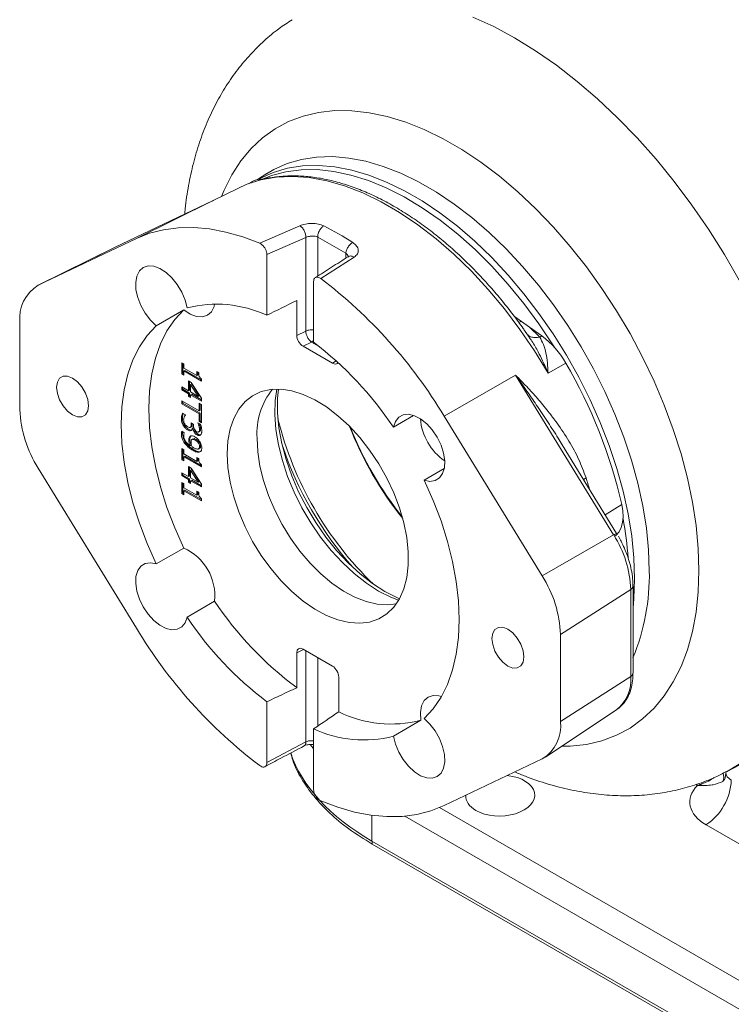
# Model space of a CAD drawing. Header units: inches. Extents: x 0.3 to 33.9, y 0.2 to 21.6.
# Tile 18 of 25: x 27.1 to 29.5, y 16.4 to 19.7. Entities that reach past the tile are written whole.
import ezdxf

# ---------------------------------------------------------------- set-up
doc = ezdxf.new("R2010")
doc.units = ezdxf.units.IN
doc.header["$MEASUREMENT"] = 0

msp = doc.modelspace()

# ---------------------------------------------------------------- linework, layer by layer
at = {"color": 7, "linetype": 'Continuous', "lineweight": 15}
for p, q in [((27.9622, 19.2143), (27.9303, 19.194)), ((27.8659, 19.1653), (27.777, 19.1213)), ((27.9141, 19.1885), (27.9038, 19.1834)), ((27.7794, 19.1225), (27.4456, 18.9638)), ((27.7775, 19.1216), (27.4459, 18.9639)), ((27.7794, 19.1225), (27.5184, 18.9934)), ((27.7766, 19.1209), (27.7794, 19.1225)), ((27.7775, 19.1215), (27.7794, 19.1225)), ((27.9378, 18.9772), (28.074, 19.0369)), ((27.962, 18.9389), (28.0948, 18.9973)), ((28.0948, 18.6787), (28.0948, 18.9973)), ((28.1353, 18.9984), (28.2307, 18.9433)), ((27.5184, 18.9934), (27.1846, 18.8347)), ((27.4456, 18.9638), (27.1846, 18.8347)), ((27.4444, 18.9632), (27.1833, 18.834)), ((27.962, 18.7321), (27.962, 18.9389)), ((28.2591, 18.9301), (28.1453, 18.8574)), ((28.2401, 18.9322), (28.2394, 18.932)), ((28.1211, 18.847), (28.1211, 18.6402)), ((28.0639, 18.7827), (28.0639, 18.6637)), ((27.5861, 18.6968), (27.6798, 18.7508)), ((27.1222, 18.7076), (27.1222, 18.411)), ((28.8041, 18.7282), (28.8281, 18.7112)), ((28.8281, 18.7112), (28.8555, 18.6917)), ((28.0639, 18.6637), (28.0948, 18.6787)), ((28.8523, 18.6611), (28.8412, 18.6773)), ((28.8555, 18.6917), (28.8902, 18.6579)), ((28.8555, 18.6917), (28.8977, 18.6618)), ((28.8977, 18.6618), (28.8902, 18.6579)), ((28.0852, 18.6269), (28.114, 18.6409)), ((28.8581, 18.6524), (28.8523, 18.661)), ((28.1853, 18.5691), (28.0852, 18.6269)), ((27.6728, 18.5704), (27.6796, 18.5665)), ((27.6728, 18.533), (27.6728, 18.5704)), ((27.6764, 18.535), (27.6764, 18.5684)), ((27.6796, 18.5665), (27.6796, 18.5526)), ((28.9788, 18.5697), (28.9186, 18.535)), ((27.6728, 18.533), (27.6764, 18.535)), ((27.6796, 18.529), (27.6728, 18.533)), ((27.6796, 18.5331), (27.6764, 18.535)), ((27.6796, 18.5526), (27.7242, 18.5268)), ((27.6796, 18.5427), (27.6831, 18.5447)), ((27.6796, 18.5427), (27.6796, 18.529)), ((27.7395, 18.5081), (27.6796, 18.5427)), ((27.7395, 18.5122), (27.6831, 18.5447)), ((27.7242, 18.5268), (27.7242, 18.5408)), ((27.7242, 18.5408), (27.7302, 18.5373)), ((27.7242, 18.5268), (27.7277, 18.5289)), ((27.7277, 18.5387), (27.7277, 18.5289)), ((28.5647, 18.3893), (28.808, 18.5287)), ((29.1418, 17.9846), (28.808, 18.5287)), ((27.6957, 18.4753), (27.6957, 18.5092)), ((27.6957, 18.5092), (27.705, 18.5038)), ((27.6992, 18.4773), (27.6992, 18.5072)), ((27.7064, 18.499), (27.7028, 18.497)), ((27.7028, 18.497), (27.7288, 18.4562)), ((27.7028, 18.4712), (27.7028, 18.497)), ((27.705, 18.5038), (27.7393, 18.4497)), ((27.7064, 18.499), (27.7323, 18.4582)), ((27.7395, 18.516), (27.7395, 18.5081)), ((27.6728, 18.4885), (27.6957, 18.4753)), ((27.6728, 18.4786), (27.6728, 18.4885)), ((27.6728, 18.4786), (27.6764, 18.4806)), ((27.6957, 18.4654), (27.6728, 18.4786)), ((27.6764, 18.4806), (27.6764, 18.4864)), ((27.6992, 18.4675), (27.6764, 18.4806)), ((27.6957, 18.4753), (27.6992, 18.4773)), ((27.6957, 18.4654), (27.6992, 18.4675)), ((27.6957, 18.4563), (27.6957, 18.4654)), ((27.6992, 18.4583), (27.6992, 18.4675)), ((27.7288, 18.4562), (27.7028, 18.4712)), ((27.7028, 18.4613), (27.7064, 18.4633)), ((27.7028, 18.4613), (27.7028, 18.4521)), ((27.7393, 18.4402), (27.7028, 18.4613)), ((27.7393, 18.4443), (27.7064, 18.4633)), ((27.6728, 18.4412), (27.7314, 18.4073)), ((27.6728, 18.4309), (27.6728, 18.4412)), ((27.6728, 18.4309), (27.6764, 18.433)), ((27.7314, 18.3971), (27.6728, 18.4309)), ((27.6764, 18.433), (27.6764, 18.4391)), ((27.735, 18.3992), (27.6764, 18.433)), ((27.6957, 18.4563), (27.6992, 18.4583)), ((27.7028, 18.4521), (27.6957, 18.4563)), ((27.7028, 18.4562), (27.6992, 18.4583)), ((27.7323, 18.4582), (27.7288, 18.4562)), ((27.7314, 18.4331), (27.7393, 18.4285)), ((27.7314, 18.4073), (27.7314, 18.4331)), ((27.735, 18.4094), (27.735, 18.431)), ((27.7393, 18.4497), (27.7393, 18.4402)), ((27.7393, 18.4285), (27.7393, 18.3668)), ((27.6755, 18.3987), (27.6849, 18.3932)), ((27.7314, 18.4073), (27.735, 18.4094)), ((27.7314, 18.3971), (27.735, 18.3992)), ((27.7314, 18.3714), (27.7314, 18.3971)), ((27.735, 18.3734), (27.735, 18.3992)), ((27.6714, 18.3801), (27.675, 18.3821)), ((27.6849, 18.3932), (27.6849, 18.3925)), ((27.7052, 18.3659), (27.7126, 18.3616)), ((27.7052, 18.3615), (27.7052, 18.3659)), ((27.7052, 18.3615), (27.7087, 18.3635)), ((27.7087, 18.3635), (27.7087, 18.3638)), ((27.7126, 18.3616), (27.7126, 18.3582)), ((27.7272, 18.3667), (27.7366, 18.3613)), ((27.7272, 18.3661), (27.7272, 18.3667)), ((27.7272, 18.3661), (27.7277, 18.3664)), ((27.735, 18.3734), (27.7314, 18.3714)), ((27.7393, 18.3668), (27.7314, 18.3714)), ((27.735, 18.3734), (27.7393, 18.3709)), ((28.3925, 18.3519), (28.4612, 18.3915)), ((28.8986, 17.8452), (28.5647, 18.3893)), ((27.6715, 18.3295), (27.6751, 18.3315)), ((27.6724, 18.3377), (27.681, 18.3327)), ((27.6776, 18.3576), (27.6811, 18.3597)), ((27.681, 18.3327), (27.681, 18.3322)), ((27.6925, 18.3422), (27.6961, 18.3442)), ((27.7017, 18.3505), (27.7052, 18.3525)), ((27.7028, 18.3513), (27.7064, 18.3533)), ((27.7048, 18.3405), (27.7084, 18.3425)), ((27.7091, 18.3483), (27.7127, 18.3503)), ((27.7098, 18.3479), (27.7091, 18.3483)), ((27.7098, 18.3479), (27.7133, 18.35)), ((27.7133, 18.35), (27.7127, 18.3503)), ((27.7246, 18.3252), (27.7282, 18.3272)), ((27.7299, 18.3352), (27.7334, 18.3373)), ((27.7309, 18.3564), (27.7344, 18.3584)), ((27.7309, 18.336), (27.7345, 18.338)), ((27.733, 18.3442), (27.7365, 18.3462)), ((27.7334, 18.3373), (27.7345, 18.338)), ((27.6821, 18.2974), (27.6857, 18.2995)), ((27.6968, 18.3071), (27.7003, 18.3092)), ((27.7007, 18.3197), (27.7043, 18.3217)), ((27.7126, 18.3123), (27.709, 18.3102)), ((27.7216, 18.3096), (27.7181, 18.3075)), ((27.7372, 18.3252), (27.736, 18.3251)), ((27.6728, 18.2784), (27.6796, 18.2745)), ((27.6728, 18.2409), (27.6728, 18.2784)), ((27.6764, 18.243), (27.6764, 18.2763)), ((27.6796, 18.2745), (27.6796, 18.2605)), ((27.6796, 18.2605), (27.7242, 18.2348)), ((27.7014, 18.2885), (27.705, 18.2905)), ((27.71, 18.2729), (27.7136, 18.2749)), ((27.7302, 18.2777), (27.7337, 18.2797)), ((27.7369, 18.2869), (27.7334, 18.2848)), ((29.152, 17.9898), (28.9668, 18.2916)), ((27.6728, 18.2409), (27.6764, 18.243)), ((27.6796, 18.237), (27.6728, 18.2409)), ((27.6796, 18.2411), (27.6764, 18.243)), ((27.6796, 18.2506), (27.6831, 18.2527)), ((27.6796, 18.2506), (27.6796, 18.237)), ((27.7395, 18.2161), (27.6796, 18.2506)), ((27.7395, 18.2201), (27.6831, 18.2527)), ((27.7242, 18.2348), (27.7242, 18.2487)), ((27.7242, 18.2487), (27.7302, 18.2452)), ((27.7242, 18.2348), (27.7277, 18.2368)), ((27.7277, 18.2467), (27.7277, 18.2368)), ((27.5184, 17.6678), (27.1846, 18.212)), ((27.6728, 18.1965), (27.6957, 18.1833)), ((27.6728, 18.1866), (27.6728, 18.1965)), ((27.6764, 18.1886), (27.6764, 18.1944)), ((27.6957, 18.1833), (27.6957, 18.2172)), ((27.6957, 18.2172), (27.705, 18.2118)), ((27.6992, 18.1853), (27.6992, 18.2151)), ((27.7064, 18.207), (27.7028, 18.2049)), ((27.7028, 18.2049), (27.7288, 18.1641)), ((27.7028, 18.1791), (27.7028, 18.2049)), ((27.705, 18.2118), (27.7393, 18.1576)), ((27.7064, 18.207), (27.7323, 18.1662)), ((27.7395, 18.224), (27.7395, 18.2161)), ((28.5656, 18.2105), (28.497, 18.1709)), ((27.6728, 18.1866), (27.6764, 18.1886)), ((27.6957, 18.1734), (27.6728, 18.1866)), ((27.6728, 18.1632), (27.6796, 18.1593)), ((27.6728, 18.1257), (27.6728, 18.1632)), ((27.6992, 18.1754), (27.6764, 18.1886)), ((27.6764, 18.1278), (27.6764, 18.1611)), ((27.6796, 18.1593), (27.6796, 18.1453)), ((27.6957, 18.1833), (27.6992, 18.1853)), ((27.6957, 18.1734), (27.6992, 18.1754)), ((27.6957, 18.1642), (27.6957, 18.1734)), ((27.6957, 18.1642), (27.6992, 18.1663)), ((27.7028, 18.1601), (27.6957, 18.1642)), ((27.6992, 18.1663), (27.6992, 18.1754)), ((27.7028, 18.1642), (27.6992, 18.1663)), ((27.7288, 18.1641), (27.7028, 18.1791)), ((27.7028, 18.1692), (27.7064, 18.1713)), ((27.7028, 18.1692), (27.7028, 18.1601)), ((27.7393, 18.1482), (27.7028, 18.1692)), ((27.7393, 18.1523), (27.7064, 18.1713)), ((27.7323, 18.1662), (27.7288, 18.1641)), ((27.6728, 18.1257), (27.6764, 18.1278)), ((27.6796, 18.1218), (27.6728, 18.1257)), ((27.6796, 18.1259), (27.6764, 18.1278)), ((27.6796, 18.1453), (27.7242, 18.1196)), ((27.6796, 18.1354), (27.6831, 18.1375)), ((27.6796, 18.1354), (27.6796, 18.1218)), ((27.7395, 18.1009), (27.6796, 18.1354)), ((27.7395, 18.1049), (27.6831, 18.1375)), ((27.7242, 18.1335), (27.7302, 18.13)), ((27.7242, 18.1196), (27.7242, 18.1335)), ((27.7277, 18.1315), (27.7277, 18.1217)), ((27.7393, 18.1576), (27.7393, 18.1482)), ((27.7242, 18.1196), (27.7277, 18.1217)), ((27.7395, 18.1088), (27.7395, 18.1009)), ((28.8986, 17.8452), (29.1418, 17.9846)), ((27.6798, 17.9403), (27.5861, 17.8862)), ((28.9609, 17.6461), (29.1999, 17.7993)), ((29.1999, 17.5027), (29.1999, 17.7993)), ((29.2076, 17.5143), (29.2076, 17.8109)), ((27.6906, 17.7053), (27.7843, 17.7593)), ((28.9609, 17.3495), (28.9609, 17.6461)), ((28.0852, 17.5962), (28.1853, 17.5384)), ((28.0639, 17.584), (28.0639, 17.465)), ((28.2066, 17.3827), (28.2066, 17.5016)), ((28.9609, 17.3495), (29.1999, 17.5027)), ((29.5255, 17.1791), (30.0797, 17.4682)), ((27.962, 17.2101), (27.962, 17.4169)), ((28.9099, 17.2289), (29.1523, 17.3904)), ((28.1211, 17.3251), (28.1211, 17.1183)), ((28.4862, 17.3541), (28.3925, 17.3001)), ((28.0948, 17.2803), (27.962, 17.2101)), ((28.5647, 17.0638), (28.8986, 17.2225)), ((29.9433, 16.7169), (29.4559, 16.9982)), ((28.3196, 16.9432), (30.2123, 15.8505)), ((30.2133, 15.8403), (28.3206, 16.933))]:
    msp.add_line(p, q, dxfattribs=at)
at = {"color": 8, "linetype": 'Continuous', "lineweight": 15}
for p, q in [((28.1353, 18.9984), (28.1353, 18.8658)), ((28.2307, 18.9433), (28.2307, 18.9265)), ((28.8281, 18.7112), (28.8187, 18.7085)), ((28.1211, 18.6466), (28.114, 18.6409)), ((28.114, 18.6409), (28.14, 18.6259)), ((28.1976, 18.5776), (28.1853, 18.5691)), ((29.0396, 18.1729), (29.0478, 18.1791)), ((29.1694, 18.0888), (29.1128, 18.0537)), ((28.087, 17.5952), (28.0639, 17.584)), ((28.0948, 17.2803), (28.0948, 17.5907)), ((28.1353, 17.3346), (28.1353, 17.5673)), ((29.4266, 17.1324), (29.4216, 17.1353)), ((28.5492, 17.0568), (30.2536, 16.0729)), ((28.3196, 17.0307), (28.3196, 16.9432)), ((30.2123, 16), (28.4317, 17.0279))]:
    msp.add_line(p, q, dxfattribs=at)
at = {"color": 8, "linetype": 'Continuous', "lineweight": 15, "flags": 128}
for points in [[(28.6627, 19.7471), (28.7337, 19.7145), (28.805, 19.6762), (28.8763, 19.6322), (28.9473, 19.5828), (29.0177, 19.5282), (29.087, 19.4686), (29.155, 19.4045), (29.2214, 19.3359), (29.2859, 19.2633), (29.3481, 19.187), (29.4077, 19.1074), (29.4646, 19.0247), (29.5184, 18.9395), (29.5688, 18.8521)], [(27.8078, 19.1366), (27.8166, 19.1578), (27.8428, 19.2102), (27.8735, 19.2577), (27.9084, 19.2997), (27.9473, 19.3362), (27.99, 19.3669), (28.0363, 19.3916), (28.0858, 19.4102), (28.1383, 19.4225), (28.1935, 19.4285), (28.251, 19.4282), (28.3105, 19.4216), (28.3717, 19.4086), (28.4343, 19.3894), (28.4977, 19.3641), (28.5617, 19.3328), (28.6259, 19.2958), (28.6899, 19.2531), (28.7533, 19.2052), (28.8158, 19.1522), (28.877, 19.0945), (28.9366, 19.0325), (28.9941, 18.9664), (29.0493, 18.8966), (29.1018, 18.8237), (29.1513, 18.7479), (29.1976, 18.6698), (29.2403, 18.5898), (29.2792, 18.5084), (29.3141, 18.426), (29.3447, 18.3432), (29.371, 18.2604), (29.3927, 18.1781), (29.4097, 18.0968), (29.4219, 18.017), (29.4293, 17.9391), (29.4318, 17.8636), (29.4293, 17.791), (29.4219, 17.7216), (29.4097, 17.6559), (29.3927, 17.5942), (29.371, 17.537), (29.3447, 17.4845), (29.3141, 17.4371), (29.2792, 17.395), (29.2403, 17.3585), (29.1976, 17.3278), (29.1513, 17.3031), (29.1018, 17.2845), (29.0493, 17.2722), (28.9941, 17.2662), (28.9649, 17.2655)], [(29.263, 17.8627), (29.2606, 17.9342), (29.2533, 18.0081), (29.2411, 18.0838), (29.2242, 18.161), (29.2027, 18.239), (29.1766, 18.3174), (29.1463, 18.3957), (29.1117, 18.4734), (29.0733, 18.5499), (29.0312, 18.6248), (28.9858, 18.6976), (28.9372, 18.7678), (28.8858, 18.8349), (28.832, 18.8986), (28.7761, 18.9583), (28.7185, 19.0138), (28.6595, 19.0647), (28.5996, 19.1105), (28.539, 19.1511), (28.4782, 19.1862), (28.4177, 19.2155), (28.3577, 19.2389), (28.2987, 19.2561), (28.2411, 19.2672), (28.1852, 19.272), (28.1314, 19.2704), (28.0801, 19.2626), (28.0315, 19.2485), (27.986, 19.2282), (27.961, 19.2136)], [(27.9317, 19.1943), (27.9387, 19.1981), (27.9841, 19.2183), (28.0325, 19.2324), (28.0837, 19.2402), (28.1374, 19.2418), (28.1932, 19.237), (28.2507, 19.226), (28.3095, 19.2088), (28.3694, 19.1855), (28.4298, 19.1562), (28.4904, 19.1212), (28.5508, 19.0807), (28.6107, 19.0349), (28.6695, 18.9842), (28.727, 18.9288), (28.7828, 18.8692), (28.8365, 18.8057), (28.8877, 18.7387), (28.9362, 18.6687), (28.9815, 18.5961), (29.0235, 18.5213), (29.0619, 18.445), (29.0963, 18.3675), (29.1266, 18.2894), (29.1526, 18.2111), (29.1741, 18.1333), (29.191, 18.0563), (29.2031, 17.9807), (29.2104, 17.907), (29.2128, 17.8356)], [(28.9186, 18.535), (28.8725, 18.6107), (28.823, 18.6837), (28.7705, 18.7536), (28.7153, 18.8199), (28.6579, 18.8822), (28.5986, 18.9399), (28.5378, 18.9928), (28.4759, 19.0404), (28.4134, 19.0825), (28.3507, 19.1187), (28.2882, 19.1488), (28.2264, 19.1726), (28.1656, 19.1899), (28.1063, 19.2006), (28.0489, 19.2047), (27.9937, 19.2021), (27.9412, 19.1928), (27.8975, 19.1791)], [(29.8502, 17.866), (29.8477, 17.785), (29.8404, 17.7072), (29.8283, 17.633), (29.8114, 17.5627), (29.7898, 17.4966), (29.7636, 17.4351), (29.733, 17.3784), (29.698, 17.3267), (29.6589, 17.2804), (29.6157, 17.2396), (29.5688, 17.2046), (29.5254, 17.1791)], [(29.2128, 17.8356), (29.2104, 17.7671), (29.2076, 17.7359)]]:
    msp.add_lwpolyline(points, dxfattribs=at)
at = {"color": 7, "linetype": 'Continuous', "lineweight": 15, "flags": 128}
for points in [[(28.9416, 18.6217), (28.9353, 18.6319), (28.8875, 18.7035), (28.8367, 18.7721), (28.7834, 18.8373), (28.7278, 18.8988), (28.6703, 18.9559), (28.6113, 19.0085), (28.5512, 19.0561), (28.4904, 19.0983), (28.4293, 19.1351), (28.3683, 19.166), (28.3078, 19.1908), (28.2483, 19.2095), (28.19, 19.2219), (28.1334, 19.2279), (28.0789, 19.2275), (28.0268, 19.2206), (27.9775, 19.2073), (27.9476, 19.1956)], [(27.8975, 19.1791), (27.8917, 19.1768), (27.8659, 19.1653)], [(27.5184, 18.9934), (27.5633, 19.0112), (27.6109, 19.0234), (27.6609, 19.03), (27.7132, 19.0308), (27.7673, 19.0259), (27.823, 19.0153), (27.8799, 18.999), (27.9378, 18.9772)], [(27.5861, 18.6968), (27.5662, 18.716), (27.5483, 18.7393), (27.5337, 18.7653), (27.523, 18.7924), (27.517, 18.8193), (27.5159, 18.8442), (27.5198, 18.8658), (27.5285, 18.883), (27.5416, 18.8946), (27.5582, 18.9001), (27.5773, 18.8991), (27.5981, 18.8916), (27.6191, 18.8782), (27.6393, 18.8596), (27.6575, 18.8368), (27.6727, 18.8111), (27.6839, 18.784), (27.6906, 18.7571)], [(27.6798, 18.7508), (27.7016, 18.7363), (27.7231, 18.728), (27.7431, 18.7266), (27.7603, 18.7322), (27.7737, 18.7443), (27.7824, 18.7623), (27.7845, 18.7709)], [(27.6798, 17.9403), (27.649, 18.0092), (27.6224, 18.0787), (27.6003, 18.1482), (27.5829, 18.2172), (27.5704, 18.2849), (27.5628, 18.3509), (27.5603, 18.4146), (27.5628, 18.4753), (27.5704, 18.5326), (27.5829, 18.5859), (27.6003, 18.6348), (27.6224, 18.6788), (27.649, 18.7176), (27.6798, 18.7508)], [(27.5861, 17.8862), (27.5553, 17.9551), (27.5287, 18.0246), (27.5066, 18.0941), (27.4892, 18.1631), (27.4767, 18.2309), (27.4691, 18.2969), (27.4666, 18.3605), (27.4691, 18.4212), (27.4767, 18.4785), (27.4892, 18.5318), (27.5066, 18.5807), (27.5287, 18.6247), (27.5553, 18.6635), (27.5861, 18.6968)], [(27.3012, 18.3933), (27.2845, 18.406), (27.2693, 18.4237), (27.2573, 18.4445), (27.2496, 18.4664), (27.247, 18.4873), (27.2496, 18.5051), (27.2573, 18.5181), (27.2693, 18.5251), (27.2845, 18.5252), (27.3012, 18.5186), (27.318, 18.5059), (27.3331, 18.4882), (27.3451, 18.4675), (27.3528, 18.4455), (27.3555, 18.4246), (27.3528, 18.4068), (27.3451, 18.3938), (27.3331, 18.3868), (27.318, 18.3867), (27.3012, 18.3933)], [(27.8267, 18.2608), (27.8293, 18.3049), (27.8368, 18.3453), (27.8493, 18.3815), (27.8664, 18.4127), (27.888, 18.4385), (27.9136, 18.4585), (27.9429, 18.4723), (27.9753, 18.4797), (28.0104, 18.4805), (28.0475, 18.4749), (28.086, 18.4628), (28.1254, 18.4445), (28.1649, 18.4202), (28.2039, 18.3904), (28.2418, 18.3555), (28.278, 18.3162), (28.3118, 18.273), (28.3427, 18.2267), (28.3702, 18.178), (28.3938, 18.1278), (28.4132, 18.0768), (28.4281, 18.0259), (28.4381, 17.9759), (28.4432, 17.9277), (28.4432, 17.8821), (28.4381, 17.8397), (28.4281, 17.8014), (28.4132, 17.7676), (28.3938, 17.739), (28.3702, 17.7161), (28.3427, 17.6992), (28.3118, 17.6885), (28.278, 17.6844), (28.2418, 17.6868), (28.2039, 17.6957), (28.1649, 17.7109), (28.1254, 17.7323), (28.086, 17.7594), (28.0475, 17.7918), (28.0104, 17.829), (27.9753, 17.8703), (27.9429, 17.9152), (27.9136, 17.9627), (27.888, 18.0123), (27.8664, 18.063), (27.8493, 18.1141), (27.8368, 18.1646), (27.8293, 18.2138), (27.8267, 18.2608)], [(27.9955, 18.481), (27.9903, 18.4418), (27.989, 18.3942), (27.9928, 18.3438), (28.0014, 18.2915), (28.0148, 18.238), (28.0328, 18.1839), (28.0552, 18.1301), (28.0816, 18.0773), (28.1116, 18.0262), (28.1449, 17.9777), (28.181, 17.9322), (28.2193, 17.8906), (28.2594, 17.8534), (28.3006, 17.821), (28.3424, 17.794)], [(28.0012, 18.4809), (27.9985, 18.4499), (27.9985, 18.4008), (28.0034, 18.3491), (28.0132, 18.2957), (28.0278, 18.2411), (28.0469, 18.1862), (28.0702, 18.1316), (28.0976, 18.0782), (28.1285, 18.0267), (28.1626, 17.9776), (28.1995, 17.9318), (28.2385, 17.8898), (28.2793, 17.8522), (28.3212, 17.8195), (28.3637, 17.7921), (28.4061, 17.7704), (28.4131, 17.7674)], [(28.3925, 18.3519), (28.3992, 18.3711), (28.4105, 18.3852), (28.4256, 18.3934), (28.4438, 18.3952), (28.464, 18.3905), (28.4851, 18.3796), (28.5058, 18.3631), (28.525, 18.3419), (28.5416, 18.3173), (28.5546, 18.2906), (28.5633, 18.2634), (28.5673, 18.2373), (28.5662, 18.2136), (28.5601, 18.1937), (28.5495, 18.1789), (28.5348, 18.1698), (28.517, 18.1671), (28.497, 18.1709)], [(28.4035, 17.7504), (28.3725, 17.7469), (28.3369, 17.7492), (28.2997, 17.758), (28.2613, 17.773), (28.2224, 17.794), (28.1837, 17.8206), (28.1458, 17.8525), (28.1093, 17.8891), (28.0748, 17.9297), (28.0429, 17.9738), (28.0141, 18.0206), (27.9889, 18.0694), (27.9677, 18.1193), (27.9509, 18.1695), (27.9386, 18.2192), (27.9312, 18.2675), (27.9287, 18.3138)], [(28.497, 18.1709), (28.5279, 18.1021), (28.5545, 18.0326), (28.5765, 17.963), (28.5939, 17.8941), (28.6065, 17.8263), (28.614, 17.7603), (28.6165, 17.6967), (28.614, 17.6359), (28.6065, 17.5787), (28.5939, 17.5253), (28.5765, 17.4764), (28.5545, 17.4324), (28.5279, 17.3936), (28.497, 17.3604)], [(29.1694, 18.0888), (29.1731, 18.0668), (29.1739, 18.046), (29.172, 18.0268), (29.1674, 18.0098), (29.1602, 17.9954), (29.1505, 17.984), (29.1441, 17.979)], [(27.6906, 17.7053), (27.6839, 17.686), (27.6727, 17.672), (27.6575, 17.6638), (27.6393, 17.662), (27.6191, 17.6667), (27.5981, 17.6776), (27.5773, 17.6941), (27.5582, 17.7152), (27.5416, 17.7398), (27.5285, 17.7665), (27.5198, 17.7937), (27.5159, 17.8199), (27.517, 17.8436), (27.523, 17.8634), (27.5337, 17.8783), (27.5483, 17.8873), (27.5662, 17.89), (27.5861, 17.8862)], [(28.3424, 17.794), (28.3843, 17.7727), (28.4103, 17.7624)], [(28.7819, 17.5385), (28.7651, 17.5513), (28.75, 17.5689), (28.738, 17.5897), (28.7303, 17.6116), (28.7276, 17.6325), (28.7303, 17.6503), (28.738, 17.6634), (28.75, 17.6703), (28.7651, 17.6705), (28.7819, 17.6639), (28.7987, 17.6511), (28.8138, 17.6335), (28.8258, 17.6127), (28.8335, 17.5908), (28.8362, 17.5699), (28.8335, 17.552), (28.8258, 17.539), (28.8138, 17.5321), (28.7987, 17.5319), (28.7819, 17.5385)], [(28.5559, 17.4348), (28.5474, 17.4373), (28.5275, 17.4387), (28.5103, 17.4331), (28.4969, 17.421), (28.4881, 17.403), (28.4845, 17.3803), (28.4862, 17.3541)], [(28.497, 17.3604), (28.517, 17.3411), (28.5348, 17.3178), (28.5495, 17.2919), (28.5601, 17.2647), (28.5662, 17.2379), (28.5673, 17.2129), (28.5633, 17.1913), (28.5546, 17.1742), (28.5416, 17.1625), (28.525, 17.1571), (28.5058, 17.1581), (28.4851, 17.1655), (28.464, 17.1789), (28.4438, 17.1975), (28.4256, 17.2203), (28.4105, 17.246), (28.3992, 17.2731), (28.3925, 17.3001)], [(28.5647, 17.0638), (28.5199, 17.0459), (28.4723, 17.0337), (28.4222, 17.0272), (28.37, 17.0263), (28.3158, 17.0312), (28.2601, 17.0419), (28.2032, 17.0581), (28.1453, 17.0799)]]:
    msp.add_lwpolyline(points, dxfattribs=at)
at = {"color": 7, "linetype": 'Continuous', "lineweight": 15}
for centre, radius, start, end in [((27.9452, 19.1241), 0.0715, 88.0664, 115.7998), ((27.6945, 18.1232), 1.0234, 56.8275, 63.1779), ((27.2534, 18.7221), 0.132, 121.4353, 186.2899), ((27.1445, 17.5387), 1.6555, 30.9163, 52.8014), ((27.7918, 18.3702), 0.3999, 64.805, 104.6562), ((28.7233, 18.4264), 0.293, 29.2992, 53.4864), ((27.3974, 17.6871), 1.1967, 33.7459, 52.7909), ((27.4953, 17.7035), 1.718, 12.9621, 30.2809), ((28.1708, 18.3291), 0.2426, 141.211, 183.6202), ((27.5172, 18.4255), 0.3953, 182.0956, 212.6895), ((29.1355, 18.6601), 1.1696, 193.8589, 226.1357), ((28.6771, 18.3955), 0.1932, 184.6334, 235.3613), ((29.3679, 18.7942), 1.2077, 201.3789, 218.6157), ((29.3823, 18.8025), 1.2223, 201.6985, 218.2961), ((29.1622, 18.6755), 1.2105, 198.5072, 221.4874), ((27.95, 17.8135), 1.2444, 4.2717, 10.4816), ((29.1673, 17.9473), 0.0451, 109.7889, 124.3499), ((28.8322, 17.7859), 0.3679, 2.0956, 32.6895), ((27.606, 17.777), 0.1792, 354.3399, 65.6601), ((28.5659, 17.6317), 0.3953, 2.0956, 32.6895), ((29.1932, 17.8121), 0.0144, 297.4361, 355.771), ((28.7737, 18.4193), 1.1892, 213.7048, 233.3589), ((28.6857, 18.3701), 1.1967, 213.7459, 232.7909), ((28.9387, 18.5184), 1.6555, 210.9163, 232.8014), ((28.3849, 17.7459), 0.4046, 243.856, 284.4996), ((28.2913, 17.6869), 0.3999, 244.805, 284.6562), ((28.8298, 17.3351), 0.132, 301.4353, 6.2899), ((29.3493, 17.1589), 0.1928, 303.5404, 357.3258), ((28.367, 16.9429), 0.0474, 179.64, 192.0692)]:
    msp.add_arc(centre, radius, start, end, dxfattribs=at)
at = {"color": 8, "linetype": 'Continuous', "lineweight": 15}
for centre, radius, start, end in [((27.511, 17.6812), 1.6155, 16.487, 17.9539), ((28.5257, 17.8478), 0.7375, 337.6036, 1.1555), ((29.0731, 17.4902), 0.1274, 308.4713, 5.6572), ((29.1932, 17.5155), 0.0144, 297.475, 355.2816), ((29.484, 17.161), 0.0325, 332.2488, 23.3331)]:
    msp.add_arc(centre, radius, start, end, dxfattribs=at)
at = {"color": 7, "linetype": 'Continuous', "lineweight": 15}
for centre, major_axis, ratio, start_param, end_param in [((28.9508, 18.5535), (7.1421, 3.484), 0.075145, 1.658573, 1.672954), ((28.0852, 18.6514), (-0.0151, 0.026), 0.577374, 0.781667, 2.352463), ((28.1853, 18.5936), (-0.0151, 0.026), 0.577374, 2.352463, 3.447521), ((28.0852, 17.5717), (-0.0151, 0.026), 0.577374, 5.494056, 7.064852), ((28.1853, 17.5139), (-0.0151, 0.026), 0.577374, 3.923259, 5.494056), ((28.9508, 18.5535), (7.1421, 3.484), 0.075145, 4.536952, 4.551333), ((28.9508, 18.5535), (5.9888, 4.1547), 0.074945, 4.521646, 4.536027), ((28.7561, 17.0978), (0.1172, 0.0027), 0.592198, 3.913199, 7.634021), ((29.5885, 17.0788), (0.1875, 0.0044), 0.592198, 2.598528, 3.913199), ((28.7561, 17.0978), (0.1172, 0.0027), 0.592198, 3.084141, 3.913199)]:
    msp.add_ellipse(centre, major_axis=major_axis, ratio=ratio, start_param=start_param, end_param=end_param, dxfattribs=at)
at = {"color": 8, "linetype": 'Continuous', "lineweight": 15}
for centre, major_axis, ratio, start_param, end_param in [((29.0267, 17.521), (0.9999, 0.0219), 0.591316, 3.540624, 3.566761), ((29.0267, 17.3313), (0.9999, -0.0208), 0.562909, 3.335933, 3.938703), ((29.5861, 17.1795), (0.0624, 0.0046), 0.620565, 3.095753, 3.881151)]:
    msp.add_ellipse(centre, major_axis=major_axis, ratio=ratio, start_param=start_param, end_param=end_param, dxfattribs=at)
at = {"color": 7, "linetype": 'Continuous', "lineweight": 15}
for points, knots in [([(28.0477, 19.7376), (28.0328, 19.7279), (27.9996, 19.7063), (27.9523, 19.6665), (27.9051, 19.6199), (27.8621, 19.5687), (27.8232, 19.5131), (27.7885, 19.4532), (27.7581, 19.3891), (27.7323, 19.321), (27.711, 19.2491), (27.6951, 19.1733), (27.6857, 19.1156), (27.6834, 19.0826), (27.6829, 19.0766)], [0, 0, 0, 0, 0.0695338, 0.155703, 0.2421194, 0.3291739, 0.4172316, 0.5066142, 0.5975759, 0.6902752, 0.7847491, 0.8808983, 0.9784965, 1, 1, 1, 1]), ([(28.8412, 18.6773), (28.8389, 18.6805), (28.8258, 18.6997), (28.7997, 18.7345), (28.7622, 18.7821), (28.7216, 18.8298), (28.6785, 18.8766), (28.6332, 18.9219), (28.5862, 18.965), (28.5378, 19.0055), (28.4883, 19.0431), (28.4379, 19.0773), (28.3869, 19.108), (28.3356, 19.135), (28.2843, 19.1579), (28.233, 19.1766), (28.1822, 19.1911), (28.1318, 19.2011), (28.0823, 19.2065), (28.0336, 19.2072), (27.9861, 19.203), (27.941, 19.1943), (27.9129, 19.1844), (27.8994, 19.1797)], [0, 0, 0, 0, 0.008358, 0.049589, 0.093689, 0.13957, 0.18679, 0.235001, 0.283957, 0.333482, 0.383445, 0.433754, 0.484343, 0.535166, 0.586198, 0.637424, 0.688848, 0.740489, 0.792386, 0.844603, 0.897232, 0.950408, 1, 1, 1, 1]), ([(28.074, 19.0369), (28.0803, 19.0392), (28.0928, 19.0436), (28.1158, 19.0456), (28.1384, 19.0436), (28.1503, 19.0389), (28.1562, 19.0365)], [0, 0, 0, 0, 0.246842, 0.495679, 0.747331, 1, 1, 1, 1]), ([(28.074, 19.0369), (28.0754, 19.0361), (28.0781, 19.0345), (28.0821, 19.0306), (28.0858, 19.0259), (28.0891, 19.0206), (28.0917, 19.0147), (28.0935, 19.0087), (28.0947, 19.0028), (28.0947, 18.9991), (28.0948, 18.9973)], [0, 0, 0, 0, 0.1250517, 0.2502367, 0.3753118, 0.5, 0.6246882, 0.7497633, 0.8749483, 1, 1, 1, 1]), ([(28.0948, 18.9973), (28.0977, 18.9983), (28.1039, 19.0004), (28.1153, 19.0017), (28.1266, 19.0013), (28.1324, 18.9994), (28.1353, 18.9984)], [0, 0, 0, 0, 0.240127, 0.498952, 0.749568, 1, 1, 1, 1]), ([(27.962, 18.9389), (27.9618, 18.9418), (27.9613, 18.9476), (27.9576, 18.9571), (27.9522, 18.9658), (27.9452, 18.9731), (27.9404, 18.9758), (27.9378, 18.9772)], [0, 0, 0, 0, 0.197771, 0.395193, 0.598315, 0.790277, 1, 1, 1, 1]), ([(28.2544, 18.9798), (28.2592, 18.976), (28.2689, 18.9683), (28.274, 18.9543), (28.2716, 18.9404), (28.2633, 18.9335), (28.2591, 18.9301)], [0, 0, 0, 0, 0.253133, 0.504514, 0.753605, 1, 1, 1, 1]), ([(28.2394, 18.932), (28.2296, 18.9257), (28.2106, 18.9137), (28.1731, 18.8899), (28.1455, 18.8723), (28.127, 18.8605)], [0, 0, 0, 0, 0.262519, 0.506399, 1, 1, 1, 1]), ([(28.1453, 18.8574), (28.1429, 18.8589), (28.1381, 18.8619), (28.1311, 18.8626), (28.1257, 18.8603), (28.1219, 18.855), (28.1214, 18.8497), (28.1211, 18.847)], [0, 0, 0, 0, 0.199414, 0.398488, 0.602512, 0.794514, 1, 1, 1, 1]), ([(28.8902, 18.6579), (28.8947, 18.6499), (28.9038, 18.6337), (28.9119, 18.6037), (28.9171, 18.5708), (28.9181, 18.547), (28.9186, 18.535)], [0, 0, 0, 0, 0.244551, 0.493397, 0.74588, 1, 1, 1, 1]), ([(27.7302, 18.5373), (27.7303, 18.5346), (27.7304, 18.5308), (27.7316, 18.5257), (27.733, 18.5225), (27.7353, 18.5194), (27.7376, 18.5174), (27.7391, 18.5163), (27.7395, 18.516)], [0, 0, 0, 0, 0.355688, 0.509885, 0.631839, 0.754105, 0.936228, 1, 1, 1, 1]), ([(28.808, 18.5287), (28.8207, 18.5157), (28.8463, 18.4897), (28.8833, 18.4486), (28.9179, 18.4072), (28.9542, 18.3593), (28.9899, 18.3054), (29.0239, 18.2437), (29.04, 18.2004), (29.0478, 18.1791)], [0, 0, 0, 0, 0.1252199, 0.2504876, 0.3829484, 0.5007746, 0.6724018, 0.8392801, 1, 1, 1, 1]), ([(27.6714, 18.3801), (27.6715, 18.382), (27.6716, 18.3858), (27.6728, 18.3923), (27.6745, 18.3962), (27.6755, 18.3987)], [0, 0, 0, 0, 0.2700324, 0.5400594, 1, 1, 1, 1]), ([(27.675, 18.3821), (27.675, 18.384), (27.6752, 18.3878), (27.676, 18.3931), (27.6772, 18.3959), (27.6778, 18.3973)], [0, 0, 0, 0, 0.337533, 0.675058, 1, 1, 1, 1]), ([(27.6776, 18.3576), (27.6765, 18.3595), (27.674, 18.3643), (27.6718, 18.3722), (27.6715, 18.3775), (27.6714, 18.3801)], [0, 0, 0, 0, 0.25764, 0.637188, 1, 1, 1, 1]), ([(27.6811, 18.3597), (27.6801, 18.3616), (27.6775, 18.3664), (27.6753, 18.3743), (27.6751, 18.3795), (27.675, 18.3821)], [0, 0, 0, 0, 0.25764, 0.637188, 1, 1, 1, 1]), ([(27.6849, 18.3925), (27.6841, 18.3914), (27.6816, 18.3882), (27.6794, 18.3827), (27.6792, 18.3777), (27.6791, 18.3762)], [0, 0, 0, 0, 0.261329, 0.785655, 1, 1, 1, 1]), ([(27.6791, 18.3762), (27.6792, 18.375), (27.6793, 18.3727), (27.6801, 18.3687), (27.6813, 18.3652), (27.6825, 18.3631), (27.6828, 18.3625)], [0, 0, 0, 0, 0.274313, 0.538324, 0.862781, 1, 1, 1, 1]), ([(27.6828, 18.3625), (27.6837, 18.3612), (27.6856, 18.3583), (27.6892, 18.3547), (27.6919, 18.353), (27.6932, 18.3523)], [0, 0, 0, 0, 0.280212, 0.662495, 1, 1, 1, 1]), ([(27.7028, 18.3513), (27.7033, 18.3519), (27.7042, 18.3531), (27.705, 18.3566), (27.7051, 18.3596), (27.7052, 18.3615)], [0, 0, 0, 0, 0.241835, 0.50492, 1, 1, 1, 1]), ([(27.7064, 18.3533), (27.7068, 18.3539), (27.7077, 18.3551), (27.7086, 18.3586), (27.7087, 18.3616), (27.7087, 18.3635)], [0, 0, 0, 0, 0.241835, 0.50492, 1, 1, 1, 1]), ([(27.7309, 18.3564), (27.7306, 18.3574), (27.7299, 18.3595), (27.7286, 18.3628), (27.7277, 18.365), (27.7272, 18.3661)], [0, 0, 0, 0, 0.3097079, 0.6540184, 1, 1, 1, 1]), ([(27.7344, 18.3584), (27.7341, 18.3594), (27.7336, 18.3612), (27.7329, 18.3629), (27.7326, 18.3636)], [0, 0, 0, 0, 0.58355, 1, 1, 1, 1]), ([(27.7366, 18.3613), (27.7372, 18.3594), (27.7387, 18.3546), (27.7402, 18.347), (27.7405, 18.3416), (27.7407, 18.3389)], [0, 0, 0, 0, 0.245615, 0.618336, 1, 1, 1, 1]), ([(27.6715, 18.3295), (27.6715, 18.3303), (27.6716, 18.3318), (27.6717, 18.3347), (27.6722, 18.3365), (27.6724, 18.3377)], [0, 0, 0, 0, 0.266416, 0.532797, 1, 1, 1, 1]), ([(27.6821, 18.2974), (27.6806, 18.2998), (27.6769, 18.3055), (27.6729, 18.3154), (27.6716, 18.3238), (27.6716, 18.3282), (27.6715, 18.3295)], [0, 0, 0, 0, 0.232395, 0.558034, 0.870028, 1, 1, 1, 1]), ([(27.6753, 18.336), (27.6753, 18.3359), (27.6751, 18.3344), (27.6751, 18.3329), (27.6751, 18.3315)], [0, 0, 0, 0, 0.11385, 1, 1, 1, 1]), ([(27.6857, 18.2995), (27.6841, 18.3019), (27.6804, 18.3076), (27.6765, 18.3175), (27.6752, 18.3258), (27.6751, 18.3302), (27.6751, 18.3315)], [0, 0, 0, 0, 0.232395, 0.558034, 0.870028, 1, 1, 1, 1]), ([(27.6925, 18.3422), (27.691, 18.3431), (27.6872, 18.3456), (27.6819, 18.3509), (27.6788, 18.3556), (27.6776, 18.3576)], [0, 0, 0, 0, 0.273022, 0.696623, 1, 1, 1, 1]), ([(27.681, 18.3322), (27.6806, 18.3312), (27.6798, 18.3295), (27.6793, 18.3265), (27.6793, 18.3246), (27.6792, 18.3237)], [0, 0, 0, 0, 0.411808, 0.703778, 1, 1, 1, 1]), ([(27.6961, 18.3442), (27.6946, 18.3452), (27.6908, 18.3476), (27.6854, 18.353), (27.6824, 18.3577), (27.6811, 18.3597)], [0, 0, 0, 0, 0.273022, 0.696623, 1, 1, 1, 1]), ([(27.7048, 18.3405), (27.7036, 18.34), (27.7012, 18.339), (27.6968, 18.3399), (27.6939, 18.3415), (27.6925, 18.3422)], [0, 0, 0, 0, 0.353038, 0.703907, 1, 1, 1, 1]), ([(27.6932, 18.3523), (27.6948, 18.3514), (27.6973, 18.3501), (27.7004, 18.35), (27.7019, 18.3505), (27.7026, 18.3511), (27.7028, 18.3513)], [0, 0, 0, 0, 0.456224, 0.684046, 0.912356, 1, 1, 1, 1]), ([(27.7084, 18.3425), (27.7071, 18.342), (27.7047, 18.341), (27.7003, 18.342), (27.6974, 18.3435), (27.6961, 18.3442)], [0, 0, 0, 0, 0.353038, 0.703907, 1, 1, 1, 1]), ([(27.7091, 18.3483), (27.7089, 18.3474), (27.7084, 18.3455), (27.7073, 18.3425), (27.7057, 18.3412), (27.7048, 18.3405)], [0, 0, 0, 0, 0.281428, 0.562678, 1, 1, 1, 1]), ([(27.7051, 18.3526), (27.7054, 18.3527), (27.7058, 18.3528), (27.7062, 18.3532), (27.7064, 18.3533)], [0, 0, 0, 0, 0.460595, 1, 1, 1, 1]), ([(27.7246, 18.3252), (27.723, 18.3263), (27.7197, 18.3285), (27.7154, 18.3339), (27.712, 18.34), (27.7103, 18.3449), (27.7099, 18.3475), (27.7098, 18.3479)], [0, 0, 0, 0, 0.234209, 0.468982, 0.700934, 0.948021, 1, 1, 1, 1]), ([(27.7126, 18.3582), (27.7127, 18.3554), (27.713, 18.3512), (27.7153, 18.3452), (27.7177, 18.3412), (27.7206, 18.3381), (27.7227, 18.3368), (27.7237, 18.3361)], [0, 0, 0, 0, 0.344671, 0.533018, 0.68831, 0.8437, 1, 1, 1, 1]), ([(27.7282, 18.3272), (27.7265, 18.3283), (27.7233, 18.3305), (27.719, 18.3359), (27.7155, 18.342), (27.7139, 18.3469), (27.7134, 18.3495), (27.7133, 18.35)], [0, 0, 0, 0, 0.234209, 0.468982, 0.700934, 0.948021, 1, 1, 1, 1]), ([(27.7237, 18.3361), (27.7248, 18.3356), (27.7269, 18.3345), (27.7295, 18.3348), (27.7305, 18.3357), (27.7309, 18.336)], [0, 0, 0, 0, 0.382595, 0.76915, 1, 1, 1, 1]), ([(27.7343, 18.3249), (27.7329, 18.3252), (27.7308, 18.3257), (27.7288, 18.3269), (27.7282, 18.3272)], [0, 0, 0, 0, 0.719682, 1, 1, 1, 1]), ([(27.733, 18.3442), (27.733, 18.3451), (27.7329, 18.3471), (27.7322, 18.3512), (27.7314, 18.3543), (27.7309, 18.3564)], [0, 0, 0, 0, 0.254267, 0.508512, 1, 1, 1, 1]), ([(27.7309, 18.336), (27.7313, 18.3366), (27.7324, 18.3381), (27.7329, 18.3411), (27.733, 18.3434), (27.733, 18.3442)], [0, 0, 0, 0, 0.276035, 0.768909, 1, 1, 1, 1]), ([(27.7365, 18.3462), (27.7365, 18.3472), (27.7364, 18.3491), (27.7358, 18.3532), (27.735, 18.3564), (27.7344, 18.3584)], [0, 0, 0, 0, 0.2542674, 0.5085116, 1, 1, 1, 1]), ([(27.7345, 18.338), (27.7349, 18.3386), (27.736, 18.3401), (27.7364, 18.3431), (27.7365, 18.3455), (27.7365, 18.3462)], [0, 0, 0, 0, 0.276035, 0.768909, 1, 1, 1, 1]), ([(27.7407, 18.3389), (27.7406, 18.3372), (27.7406, 18.334), (27.7397, 18.3289), (27.738, 18.3264), (27.7369, 18.3249)], [0, 0, 0, 0, 0.308036, 0.572428, 1, 1, 1, 1]), ([(27.6792, 18.3237), (27.6794, 18.321), (27.6797, 18.3161), (27.6825, 18.3084), (27.6871, 18.301), (27.6936, 18.294), (27.6988, 18.2904), (27.7014, 18.2885)], [0, 0, 0, 0, 0.204089, 0.36703, 0.529843, 0.757077, 1, 1, 1, 1]), ([(27.71, 18.2729), (27.7064, 18.2752), (27.6998, 18.2793), (27.6902, 18.2874), (27.6849, 18.294), (27.6821, 18.2974)], [0, 0, 0, 0, 0.370716, 0.678134, 1, 1, 1, 1]), ([(27.7136, 18.2749), (27.71, 18.2772), (27.7034, 18.2814), (27.6937, 18.2894), (27.6884, 18.2961), (27.6857, 18.2995)], [0, 0, 0, 0, 0.370716, 0.678134, 1, 1, 1, 1]), ([(27.6968, 18.3071), (27.6968, 18.3086), (27.6969, 18.3113), (27.6977, 18.3156), (27.6992, 18.3182), (27.7005, 18.3195), (27.7007, 18.3197)], [0, 0, 0, 0, 0.281403, 0.524962, 0.916652, 1, 1, 1, 1]), ([(27.7014, 18.2885), (27.7007, 18.2903), (27.6992, 18.2938), (27.6972, 18.3002), (27.697, 18.3044), (27.6968, 18.3071)], [0, 0, 0, 0, 0.291, 0.543966, 1, 1, 1, 1]), ([(27.7003, 18.3092), (27.7004, 18.3106), (27.7005, 18.3133), (27.7013, 18.3176), (27.7028, 18.3202), (27.704, 18.3215), (27.7043, 18.3217)], [0, 0, 0, 0, 0.281403, 0.524962, 0.916652, 1, 1, 1, 1]), ([(27.705, 18.2905), (27.7042, 18.2924), (27.7027, 18.2958), (27.7008, 18.3022), (27.7005, 18.3065), (27.7003, 18.3092)], [0, 0, 0, 0, 0.291, 0.543966, 1, 1, 1, 1]), ([(27.7007, 18.3197), (27.7017, 18.3204), (27.704, 18.322), (27.7098, 18.3222), (27.7148, 18.3197), (27.7177, 18.3182)], [0, 0, 0, 0, 0.227096, 0.541975, 1, 1, 1, 1]), ([(27.7042, 18.3006), (27.7042, 18.302), (27.7043, 18.3047), (27.7051, 18.3077), (27.7062, 18.3087), (27.7065, 18.309)], [0, 0, 0, 0, 0.409687, 0.823202, 1, 1, 1, 1]), ([(27.7078, 18.2847), (27.7072, 18.2862), (27.7061, 18.2892), (27.7047, 18.2946), (27.7044, 18.2983), (27.7042, 18.3006)], [0, 0, 0, 0, 0.273825, 0.547229, 1, 1, 1, 1]), ([(27.7065, 18.309), (27.7074, 18.3096), (27.7092, 18.3107), (27.7134, 18.3101), (27.7164, 18.3085), (27.7181, 18.3075)], [0, 0, 0, 0, 0.3012641, 0.6030272, 1, 1, 1, 1]), ([(27.7126, 18.3122), (27.7127, 18.3122), (27.7138, 18.3128), (27.7169, 18.312), (27.7199, 18.3105), (27.7216, 18.3096)], [0, 0, 0, 0, 0.044655, 0.45724, 1, 1, 1, 1]), ([(27.7177, 18.3182), (27.7194, 18.3171), (27.7238, 18.3144), (27.7297, 18.3085), (27.7331, 18.3034), (27.7344, 18.3014)], [0, 0, 0, 0, 0.282095, 0.720334, 1, 1, 1, 1]), ([(27.7181, 18.3075), (27.7204, 18.306), (27.7242, 18.3036), (27.7289, 18.2984), (27.7318, 18.2933), (27.7332, 18.2886), (27.7333, 18.286), (27.7334, 18.2848)], [0, 0, 0, 0, 0.3205656, 0.5100404, 0.7007921, 0.8695738, 1, 1, 1, 1]), ([(27.7216, 18.3096), (27.724, 18.3081), (27.7277, 18.3057), (27.7324, 18.3004), (27.7353, 18.2954), (27.7367, 18.2906), (27.7368, 18.288), (27.7369, 18.2869)], [0, 0, 0, 0, 0.320566, 0.51004, 0.700792, 0.869574, 1, 1, 1, 1]), ([(27.7369, 18.3249), (27.7362, 18.3243), (27.7345, 18.3229), (27.7309, 18.3225), (27.7273, 18.3237), (27.7252, 18.3248), (27.7246, 18.3252)], [0, 0, 0, 0, 0.238563, 0.559501, 0.87652, 1, 1, 1, 1]), ([(27.7344, 18.3014), (27.7354, 18.2996), (27.7379, 18.2949), (27.7402, 18.2875), (27.7405, 18.2827), (27.7406, 18.2806)], [0, 0, 0, 0, 0.264537, 0.682097, 1, 1, 1, 1]), ([(27.712, 18.2821), (27.7116, 18.2824), (27.7107, 18.2829), (27.7093, 18.2838), (27.7083, 18.2844), (27.7078, 18.2847)], [0, 0, 0, 0, 0.320221, 0.65999, 1, 1, 1, 1]), ([(27.7347, 18.267), (27.7325, 18.2664), (27.7288, 18.2654), (27.7225, 18.2669), (27.7165, 18.2693), (27.7123, 18.2716), (27.71, 18.2729)], [0, 0, 0, 0, 0.305399, 0.519088, 0.738492, 1, 1, 1, 1]), ([(27.712, 18.2821), (27.7141, 18.281), (27.7177, 18.279), (27.7234, 18.2769), (27.7274, 18.2764), (27.7293, 18.2773), (27.7296, 18.2774)], [0, 0, 0, 0, 0.331659, 0.582769, 0.943673, 1, 1, 1, 1]), ([(27.7382, 18.269), (27.736, 18.2685), (27.7308, 18.2671), (27.7219, 18.2704), (27.7159, 18.2737), (27.7136, 18.2749)], [0, 0, 0, 0, 0.305802, 0.738147, 1, 1, 1, 1]), ([(27.7296, 18.2774), (27.7306, 18.278), (27.7326, 18.2793), (27.7333, 18.2825), (27.7334, 18.2844), (27.7334, 18.2848)], [0, 0, 0, 0, 0.472548, 0.884085, 1, 1, 1, 1]), ([(27.7369, 18.2869), (27.7369, 18.2861), (27.7368, 18.2838), (27.7358, 18.2811), (27.7343, 18.2802), (27.7337, 18.2798)], [0, 0, 0, 0, 0.256467, 0.690957, 1, 1, 1, 1]), ([(27.7406, 18.2806), (27.7406, 18.2789), (27.7404, 18.2747), (27.7384, 18.2697), (27.7358, 18.2678), (27.7347, 18.267)], [0, 0, 0, 0, 0.281216, 0.683465, 1, 1, 1, 1]), ([(27.7302, 18.2452), (27.7303, 18.2426), (27.7304, 18.2388), (27.7316, 18.2337), (27.733, 18.2304), (27.7353, 18.2274), (27.7376, 18.2254), (27.7391, 18.2243), (27.7395, 18.224)], [0, 0, 0, 0, 0.355688, 0.509885, 0.631839, 0.754105, 0.936228, 1, 1, 1, 1]), ([(27.7302, 18.13), (27.7303, 18.1274), (27.7304, 18.1236), (27.7316, 18.1185), (27.733, 18.1152), (27.7353, 18.1122), (27.7376, 18.1102), (27.7391, 18.1091), (27.7395, 18.1088)], [0, 0, 0, 0, 0.355688, 0.509885, 0.631839, 0.754105, 0.936228, 1, 1, 1, 1]), ([(29.2073, 17.811), (29.2072, 17.8194), (29.2068, 17.8373), (29.2023, 17.8654), (29.1954, 17.8933), (29.1872, 17.9179), (29.1779, 17.941), (29.1683, 17.9614), (29.1608, 17.9746), (29.1577, 17.9803)], [0, 0, 0, 0, 0.155574, 0.332162, 0.495332, 0.639877, 0.757932, 0.897159, 1, 1, 1, 1]), ([(29.154, 17.3916), (29.1608, 17.3971), (29.1741, 17.4077), (29.1887, 17.4293), (29.1993, 17.4535), (29.2055, 17.4806), (29.208, 17.5012), (29.2074, 17.5129), (29.2073, 17.5144)], [0, 0, 0, 0, 0.20134, 0.39138, 0.584867, 0.779282, 0.971716, 1, 1, 1, 1]), ([(27.9554, 17.1962), (27.9737, 17.2058), (28.0184, 17.2294), (28.0631, 17.2531), (28.0895, 17.2671)], [0, 0, 0, 0, 0.408016, 1, 1, 1, 1]), ([(28.0895, 17.2671), (28.0909, 17.2677), (28.0943, 17.2693), (28.101, 17.2709), (28.1086, 17.2721), (28.1153, 17.272), (28.1196, 17.2712), (28.1211, 17.2709)], [0, 0, 0, 0, 0.184765, 0.432077, 0.607873, 0.864042, 1, 1, 1, 1]), ([(28.3206, 16.933), (28.2932, 16.9499), (28.2402, 16.9827), (28.1748, 17.0377), (28.1206, 17.0949), (28.0788, 17.1554), (28.053, 17.205), (28.0455, 17.2346), (28.0434, 17.2427)], [0, 0, 0, 0, 0.195925, 0.379475, 0.56361, 0.747157, 0.93065, 1, 1, 1, 1]), ([(27.9378, 17.1997), (27.9402, 17.1983), (27.9451, 17.1953), (27.952, 17.1945), (27.9575, 17.1969), (27.9612, 17.2021), (27.9618, 17.2074), (27.962, 17.2101)], [0, 0, 0, 0, 0.199076, 0.397814, 0.60186, 0.793869, 1, 1, 1, 1]), ([(28.8059, 17.1784), (28.8177, 17.1733), (28.855, 17.1572), (28.9182, 17.1365), (28.995, 17.1165), (29.0712, 17.1035), (29.1462, 17.0969), (29.2195, 17.097), (29.2906, 17.1036), (29.3592, 17.1163), (29.425, 17.1353), (29.4804, 17.1562), (29.5126, 17.1732), (29.525, 17.1797)], [0, 0, 0, 0, 0.049404, 0.155096, 0.259776, 0.363003, 0.464416, 0.563797, 0.661105, 0.756456, 0.850095, 0.942351, 1, 1, 1, 1]), ([(29.5234, 17.1768), (29.523, 17.1712), (29.5223, 17.1607), (29.5174, 17.1502), (29.5138, 17.1458), (29.5142, 17.1463), (29.5144, 17.1464)], [0, 0, 0, 0, 0.3520862, 0.653733, 0.9074308, 1, 1, 1, 1]), ([(29.5128, 17.1459), (29.5024, 17.1415), (29.4913, 17.1369), (29.4708, 17.1332), (29.4581, 17.1318), (29.4438, 17.1316), (29.4361, 17.1318), (29.4319, 17.132), (29.4296, 17.1322), (29.4283, 17.1323), (29.4275, 17.1323), (29.4272, 17.1324), (29.427, 17.1324), (29.4268, 17.1324), (29.4267, 17.1324), (29.4266, 17.1324)], [0, 0, 0, 0, 0.426251, 0.457293, 0.712383, 0.842296, 0.912355, 0.951016, 0.972553, 0.984602, 0.991356, 0.995145, 0.996106, 0.996742, 1, 1, 1, 1]), ([(28.1453, 17.0799), (28.1429, 17.0812), (28.1381, 17.0839), (28.1311, 17.0911), (28.1257, 17.0998), (28.1219, 17.1094), (28.1214, 17.1153), (28.1211, 17.1183)], [0, 0, 0, 0, 0.199414, 0.398488, 0.602512, 0.794514, 1, 1, 1, 1])]:
    msp.add_open_spline(points, degree=3, knots=knots, dxfattribs=at)
for points in [[(28.1562, 19.0365), (28.1548, 19.0357), (28.1519, 19.034), (28.1478, 19.0302), (28.144, 19.0257), (28.1408, 19.0206), (28.1382, 19.0151), (28.1363, 19.0094), (28.1352, 19.0037), (28.1352, 19.0002), (28.1353, 18.9984)], [(28.2544, 18.9798), (28.253, 18.979), (28.2501, 18.9773), (28.2458, 18.9736), (28.2418, 18.9693), (28.2382, 18.9644), (28.2352, 18.9591), (28.2329, 18.9536), (28.2313, 18.9483), (28.2309, 18.945), (28.2307, 18.9433)], [(28.114, 18.6409), (28.1115, 18.643), (28.1065, 18.6472), (28.1001, 18.6573), (28.0956, 18.6684), (28.095, 18.6752), (28.0948, 18.6787)]]:
    msp.add_open_spline(points, degree=3, dxfattribs=at)
at = {"color": 8, "linetype": 'Continuous', "lineweight": 15}
for points, knots in [([(28.2307, 18.9433), (28.2323, 18.942), (28.2347, 18.94), (28.2382, 18.9355), (28.2389, 18.9322), (28.2395, 18.9297)], [0, 0, 0, 0, 0.317554, 0.501517, 1, 1, 1, 1]), ([(28.2591, 18.9301), (28.2575, 18.931), (28.2543, 18.9328), (28.2494, 18.934), (28.2449, 18.9341), (28.2415, 18.9333), (28.2399, 18.9322), (28.2395, 18.9318)], [0, 0, 0, 0, 0.226964, 0.45417, 0.681177, 0.907481, 1, 1, 1, 1]), ([(28.0948, 18.6787), (28.0978, 18.6798), (28.104, 18.6822), (28.1137, 18.6832), (28.1192, 18.6822), (28.1211, 18.6819)], [0, 0, 0, 0, 0.394419, 0.788839, 1, 1, 1, 1]), ([(28.8496, 18.6661), (28.8503, 18.6653), (28.8532, 18.6614), (28.8619, 18.6576), (28.8751, 18.6552), (28.8852, 18.657), (28.8902, 18.6579)], [0, 0, 0, 0, 0.083175, 0.388749, 0.694323, 1, 1, 1, 1]), ([(28.9186, 18.535), (28.9126, 18.5492), (28.9021, 18.574), (28.8837, 18.6103), (28.8698, 18.6354), (28.86, 18.6496), (28.8581, 18.6524)], [0, 0, 0, 0, 0.345334, 0.598919, 0.920708, 1, 1, 1, 1]), ([(28.808, 18.5287), (28.822, 18.509), (28.8472, 18.4736), (28.8841, 18.4198), (28.9186, 18.368), (28.9466, 18.3245), (28.9622, 18.299), (28.9667, 18.2915)], [0, 0, 0, 0, 0.253964, 0.456438, 0.685133, 0.908616, 1, 1, 1, 1]), ([(28.0895, 17.2671), (28.0902, 17.2676), (28.0918, 17.2686), (28.0935, 17.2715), (28.0947, 17.2754), (28.0947, 17.2787), (28.0948, 17.2803)], [0, 0, 0, 0, 0.211335, 0.474163, 0.737221, 1, 1, 1, 1]), ([(28.1211, 17.283), (28.1192, 17.2835), (28.1136, 17.2849), (28.1039, 17.2843), (28.0977, 17.2816), (28.0948, 17.2803)], [0, 0, 0, 0, 0.21127, 0.620426, 1, 1, 1, 1]), ([(29.4836, 17.1592), (29.482, 17.1579), (29.4793, 17.1557), (29.4692, 17.1499), (29.457, 17.1434), (29.4435, 17.1379), (29.4361, 17.1353), (29.432, 17.134), (29.4296, 17.1333), (29.4283, 17.1329), (29.4276, 17.1327), (29.4272, 17.1326), (29.427, 17.1325), (29.4268, 17.1325), (29.4267, 17.1324), (29.4266, 17.1324)], [0, 0, 0, 0, 0.094563, 0.163695, 0.540374, 0.742341, 0.855036, 0.918426, 0.954117, 0.974204, 0.985501, 0.991852, 0.994058, 0.995029, 1, 1, 1, 1])]:
    msp.add_open_spline(points, degree=3, knots=knots, dxfattribs=at)

doc.saveas('drawing.dxf')
